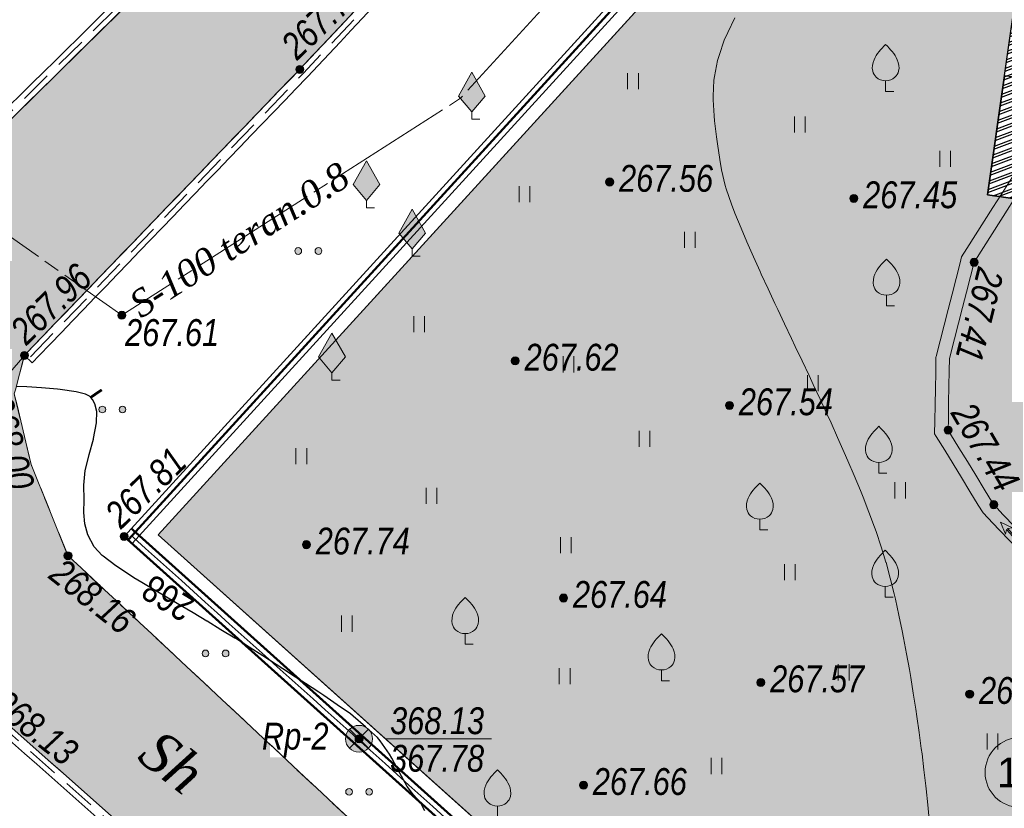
# Model space of a CAD drawing. Header units: inches. Extents: x -416310 to 1286511, y -34262 to 944600.
# Tile 7 of 84: x 54296 to 90988, y 114629 to 144023. Entities that reach past the tile are written whole.
import ezdxf
from ezdxf.enums import TextEntityAlignment as Align

# ---------------------------------------------------------------- set-up
doc = ezdxf.new("R2010")
doc.units = ezdxf.units.IN
doc.header["$MEASUREMENT"] = 0
for name, pattern in [('Auto_Street_NotBorder_Line_m1', [3, 1.5, -1.5]), ('Commnctn_Waterpipes_Line_Unground_m1', [10, 8, -0.5, 1, -0.5]), ('Fence_Stone_Contour_Mr1m_m1', [1, 1, 0]), ('Hydrotech_Dry_Grooves_m1', [1, 1, 0]), ('Hydrotech_Tray_Gutter_m1', [1, 1, 0]), ('Hydrotech_Tray_Water_m1', [3, 2, -1]), ('Relef_Horizontal_Basic_m1', [1, 1, 0]), ('Relef_Horizontal_Bold_m1', [1, 1, 0])]:
    doc.linetypes.add(name, pattern=pattern)
for name, color, linetype in [('(002) Рамка', 7, 'Continuous'), ('Номер пп.', 7, 'Continuous'), ('Штрих Железобетона', 7, 'Continuous'), ('Штрих Стекло', 7, 'Continuous')]:
    doc.layers.add(name, color=color, linetype=linetype)
for name, color, linetype, lineweight, true_color in [('AUTO#_ROADS_EXIST_L', 7, 'Continuous', 15, 0x000000), ('AUTO#_ROADS_MTRAL_T', 7, 'Continuous', 15, 0x000000), ('COMMN_OBJCT_WATER_L', 7, 'Continuous', 15, 0x000000), ('COMMN_OBJCT_WATER_T', 7, 'Continuous', 15, 0x000000), ('GREEN_VGTAT_#####_B', 7, 'Continuous', 15, 0x000000), ('GREEN_VGTAT_SRVEY_B', 7, 'Continuous', 15, 0x000000)]:
    doc.layers.add(name, color=color, linetype=linetype, lineweight=lineweight, true_color=true_color)
for name, color, linetype, true_color in [('FENCE_GRDRL_#####_L', 7, 'Continuous', 0x000000), ('GEODS_POINT_#####_B', 7, 'Continuous', 0x000000), ('GEODS_POINT_TITLE_A', 7, 'Continuous', 0x000000), ('HYDRO_CHRTR_#####_B', 7, 'Continuous', 0x000000), ('HYDRO_TECHN_CANAL_L', 7, 'Continuous', 0x000000), ('HYDRO_TECHN_CNSTR_L', 7, 'Continuous', 0x000000), ('RELEF_HRZNT_BASIC_L', 7, 'Continuous', 0x000000), ('RELEF_HRZNT_BOLD#_L', 7, 'Continuous', 0x000000), ('RELEF_HRZNT_BRGST_B', 7, 'Continuous', 0x000000), ('RELEF_HRZNT_INSCR_B', 7, 'Continuous', 0x000000), ('RELEF_POINT_PICKT_B', 7, 'Continuous', 0x000000), ('RELEF_POINT_PICKT_T', 7, 'Continuous', 0x000000)]:
    doc.layers.add(name, color=color, linetype=linetype, true_color=true_color)
doc.layers.add('ПЛАНИРОВКА', color=7, linetype='Continuous', lineweight=30)
doc.layers.add('Экспликация', color=7, linetype='Continuous', lineweight=30)
doc.styles.add('ARIAL', font='arial.ttf')
doc.styles.add('БМ-431 (Times New Roman К)', font='timesi.ttf', dxfattribs={"height": 1})
doc.styles.add('Д-431 (Arial Narrow К)', font='ARIALNI.TTF', dxfattribs={"height": 1})
doc.styles.add('Р-131 (Arial Narrow)', font='ARIALN.TTF', dxfattribs={"height": 1})
doc.styles.add('Юлия', font='times.ttf')
doc.linetypes.add('Auto_Material_Border_Line_m1', pattern='A,0,[3,Topography.shx,S=0.5,R=0,X=0,Y=0],-0.5', length=0.5)
doc.linetypes.add('Fence_Stone_Mr1m_04_m1', pattern='A,8,[1,Topography.shx,S=0.4,R=90,X=0,Y=0],0', length=8)
doc.linetypes.add('FENCELINE1', pattern='A,6.35,-2.54,[133,ltypeshp.shx,S=2.54,R=0,X=-2.54,Y=0],-2.54,25.4', length=36.83)
pattern_1 = [(20.67471, (243342.12, 349651.24), (-100.88746, 267.34768), []), (20.67471, (243464.86, 349595.76), (-100.88746, 267.34768), [])]

# ---------------------------------------------------------------- blocks, each defined once
blk = doc.blocks.new('PointRLL_m1')
at = {"layer": 'GEODS_POINT_#####_B', "lineweight": 25, "true_color": 0xfffffe}
h = blk.add_hatch(color=7, dxfattribs=at)
edge = h.paths.add_edge_path()
edge.add_arc((0, 0), 1, 0, 360)
at = {"layer": 'GEODS_POINT_#####_B', "lineweight": 5, "true_color": 0x000000}
h = blk.add_hatch(color=18, dxfattribs=at)
h.paths.add_polyline_path([(0, 0), (-0.707, 0.707, 0.198912), (-1, 0, 0.198912), (-0.707, -0.707)])
h.paths.add_polyline_path([(1, 0, 0.198912), (0.707, 0.707), (0, 0), (0.707, -0.707, 0.198912)])
at = {"layer": 'GEODS_POINT_#####_B', "color": 18, "lineweight": 5, "true_color": 0x000000}
for p, q in [((-0.707, -0.707), (0.707, 0.707)), ((-0.707, 0.707), (0.707, -0.707))]:
    blk.add_line(p, q, dxfattribs=at)
at = {"layer": 'GEODS_POINT_#####_B', "color": 18, "lineweight": 20, "true_color": 0x000000}
blk.add_circle((0, 0), 1, dxfattribs=at)
blk = doc.blocks.new('*U4')
at = {"layer": 'GEODS_POINT_TITLE_A', "color": 18, "lineweight": 13, "true_color": 0x000000}
blk.add_lwpolyline([(2, 0), (2, 0), (9.861, 0)], dxfattribs=at)
at = {"layer": 'GEODS_POINT_TITLE_A', "color": 18, "lineweight": 13, "true_color": 0x000000, "style": 'Д-431 (Arial Narrow К)'}
for tag, p in [('Otmetka_Golovki', (2.315, 0.346)), ('Otmetka_Zemli', (2.315, -2.454))]:
    blk.add_attdef(tag, p, '', height=2, dxfattribs=at)
at = {"color": 18, "lineweight": 13, "true_color": 0x000000}
blk.add_wipeout([(-6.634, 1.539), (-6.634, -1.388), (-2, -1.388), (-2, 1.539)], dxfattribs=at).dxf.layer = 'GEODS_POINT_TITLE_A'
at = {"layer": 'GEODS_POINT_TITLE_A', "color": 18, "lineweight": 13, "true_color": 0x000000, "style": 'Д-431 (Arial Narrow К)'}
blk.add_attdef('Nazvanie', text='', height=2, dxfattribs=at).set_placement((-2.27, -0.803), align=Align.RIGHT)
blk = doc.blocks.new('WaterDirectionFlow_m1')
at = {"layer": 'HYDRO_CHRTR_#####_B', "lineweight": 15, "true_color": 0x000000}
blk.add_hatch(color=18, dxfattribs=at).paths.add_polyline_path([(5.8, -0.05), (5.591, -0.349), (6.5, 0), (5.591, 0.349), (5.8, 0.05), (0, 0.125), (0, -0.125)])
at = {"layer": 'HYDRO_CHRTR_#####_B', "color": 18, "lineweight": 15, "true_color": 0x000000}
blk.add_lwpolyline([(0, -0.125), (5.8, -0.05), (5.591, -0.349), (6.5, 0), (5.591, 0.349), (5.8, 0.05), (0, 0.125), (0, -0.125)], dxfattribs=at)
blk = doc.blocks.new('GreenFruit_m1')
at = {"layer": 'GREEN_VGTAT_SRVEY_B', "linetype": 'Continuous', "lineweight": 13, "true_color": 0xfffffe}
h = blk.add_hatch(color=7, dxfattribs=at)
h.dxf.hatch_style = 1
edge = h.paths.add_edge_path()
edge.add_spline(control_points=[(-0.001, 0.8), (-0.001, 0.8), (0.258, 0.802), (0.696, 0.951), (1.074, 1.608), (0.88, 2.607), (0.338, 3.157), (-0.001, 3.5)], knot_values=[1.744095, 1.744095, 1.744095, 1.744095, 1.744164, 2.114608, 2.383255, 2.810464, 3.522822, 3.522822, 3.522822, 3.522822], degree=3, periodic=0)
edge.add_spline(control_points=[(-0.001, 3.5), (-0.34, 3.157), (-0.882, 2.607), (-1.075, 1.608), (-0.697, 0.951), (-0.259, 0.802), (-0.001, 0.8), (-0.001, 0.8)], knot_values=[1.744095, 1.744095, 1.744095, 1.744095, 2.456452, 2.883662, 3.152309, 3.522752, 3.522822, 3.522822, 3.522822, 3.522822], degree=3, periodic=0)
at = {"layer": 'GREEN_VGTAT_SRVEY_B', "color": 18, "linetype": 'Continuous', "lineweight": 13, "true_color": 0x000000, "flags": 128}
blk.add_lwpolyline([(0.6, 0), (0, 0), (0, 0.8)], dxfattribs=at)
at = {"layer": 'GREEN_VGTAT_SRVEY_B', "color": 18, "linetype": 'Continuous', "lineweight": 13, "true_color": 0x000000}
for points in [[(0, 0.8), (0, 0.8), (-0.259, 0.802), (-0.697, 0.951), (-1.075, 1.608), (-0.882, 2.607), (-0.34, 3.157), (-0.001, 3.5)], [(-0.001, 0.8), (-0.001, 0.8), (0.258, 0.802), (0.696, 0.951), (1.074, 1.608), (0.88, 2.607), (0.338, 3.157), (-0.001, 3.5)]]:
    blk.add_open_spline(points, degree=3, knots=[1.743859, 1.743859, 1.743859, 1.743859, 1.744164, 2.114608, 2.383255, 2.810464, 3.522822, 3.522822, 3.522822, 3.522822], dxfattribs=at)
blk = doc.blocks.new('GreenMulberry_m1')
at = {"layer": 'GREEN_VGTAT_SRVEY_B', "linetype": 'Continuous', "lineweight": 13, "true_color": 0xfffffe}
blk.add_hatch(color=7, dxfattribs=at).paths.add_polyline_path([(0, 0.541), (1, 1.727), (0, 3.5), (-1, 1.727)])
at = {"layer": 'GREEN_VGTAT_SRVEY_B', "color": 18, "linetype": 'Continuous', "lineweight": 13, "true_color": 0x000000}
for p, q in [((-1, 1.727), (0, 3.5)), ((0, 3.5), (1, 1.727))]:
    blk.add_line(p, q, dxfattribs=at)
for points in [[(-1, 1.727), (0, 0.541), (1, 1.727)], [(0.6, 0), (0, 0), (0, 0.541)]]:
    blk.add_lwpolyline(points, dxfattribs=at)
blk = doc.blocks.new('GreenSubshrub_m1')
at = {"layer": 'GREEN_VGTAT_#####_B', "linetype": 'Continuous', "lineweight": 13, "true_color": 0x000000}
h = blk.add_hatch(color=18, dxfattribs=at)
h.paths.add_polyline_path([(-1, 0, 1), (-0.5, 0, 1)])
h.paths.add_polyline_path([(1, 0, 1), (0.5, 0, 1)])
at = {"layer": 'GREEN_VGTAT_#####_B', "color": 18, "linetype": 'Continuous', "lineweight": 13, "true_color": 0x000000}
for centre in [(-0.75, 0), (0.75, 0)]:
    blk.add_circle(centre, 0.25, dxfattribs=at)
blk = doc.blocks.new('GreenGrassMeadow_m1')
at = {"layer": 'GREEN_VGTAT_#####_B', "color": 18, "linetype": 'Continuous', "lineweight": 13, "true_color": 0x000000}
for p, q in [((-0.4, 0), (-0.4, 1.2)), ((0.4, 0), (0.4, 1.2))]:
    blk.add_line(p, q, dxfattribs=at)
blk = doc.blocks.new('PointHight_m1')
at = {"layer": 'RELEF_POINT_PICKT_B', "linetype": 'Continuous', "lineweight": 15, "true_color": 0x000000}
h = blk.add_hatch(color=18, dxfattribs=at)
edge = h.paths.add_edge_path()
edge.add_arc((0, 0), 0.3, 0, 360)
at = {"layer": 'RELEF_POINT_PICKT_B', "color": 18, "linetype": 'Continuous', "lineweight": 15, "true_color": 0x000000}
blk.add_circle((0, 0), 0.3, dxfattribs=at)
blk.add_point((0, 0), dxfattribs=at)
blk = doc.blocks.new('HorizntInscr_m1-flat-3')
at = {"color": 18, "linetype": 'Continuous', "lineweight": -3}
blk.add_wipeout([(584, -1016), (-1194, 71), (-586, 1065), (1192, -22)], dxfattribs=at).dxf.layer = 'RELEF_HRZNT_INSCR_B'
at = {"layer": 'RELEF_HRZNT_INSCR_B', "color": 34, "linetype": 'Continuous', "lineweight": 15, "true_color": 0xa55200, "style": 'Р-131 (Arial Narrow)'}
blk.add_attdef('Visota', text='', height=1000, rotation=148.5537, dxfattribs=at).set_placement((-3, -3), align=Align.MIDDLE_CENTER)
blk = doc.blocks.new('Bergsrich_m1-flat-4')
at = {"layer": 'RELEF_HRZNT_BRGST_B', "color": 34, "linetype": 'Continuous', "true_color": 0xa55200, "const_width": 100, "flags": 128}
blk.add_lwpolyline([(0, 0), (415, 278)], dxfattribs=at)
blk = doc.blocks.new('55653')
at = {"layer": 'AUTO#_ROADS_EXIST_L', "color": 18, "linetype": 'Auto_Material_Border_Line_m1', "lineweight": 15, "ltscale": 600, "true_color": 0x000000, "flags": 128}
blk.add_lwpolyline([(-188871, 135209), (-196245, 126626)], dxfattribs=at)
at = {"layer": 'COMMN_OBJCT_WATER_L', "color": 5, "linetype": 'Commnctn_Waterpipes_Line_Unground_m1', "lineweight": 15, "ltscale": 600, "true_color": 0x0000ff, "flags": 128}
blk.add_lwpolyline([(-87356, 227895), (-97730, 216411), (-103152, 220644), (-107568, 215881), (-172624, 144790), (-185238, 136705), (-192897, 142088), (-207430, 127858)], dxfattribs=at)
at = {"layer": 'HYDRO_TECHN_CANAL_L', "color": 3, "linetype": 'Hydrotech_Dry_Grooves_m1', "lineweight": 15, "ltscale": 600, "true_color": 0x00ff00, "flags": 128}
blk.add_lwpolyline([(-147802, 123314), (-149740, 125751), (-153148, 129339), (-154950, 132288), (-154901, 135146), (-153945, 138878), (-149307, 146199), (-149187, 146224), (-149086, 146199), (-148989, 146140), (-148935, 146076), (-148893, 145999), (-148885, 145931), (-153480, 138678), (-154402, 135079), (-154447, 132424), (-152749, 129645), (-149361, 126078), (-147424, 123641)], dxfattribs=at)
at = {"layer": 'HYDRO_TECHN_CNSTR_L', "color": 18, "linetype": 'Hydrotech_Tray_Gutter_m1', "lineweight": 15, "ltscale": 600, "true_color": 0x000000, "flags": 128}
for points in [[(-39046, 167728), (-79678, 205195), (-94839, 219506), (-98383, 223369), (-99514, 224233), (-102473, 224356), (-106788, 222961), (-117039, 211833), (-139337, 187726), (-156757, 169166), (-178611, 145868), (-188871, 135209)], [(-39317, 167434), (-79950, 204903), (-95124, 219225), (-98654, 223073), (-99657, 223838), (-102418, 223953), (-106565, 222613), (-116745, 211562), (-139044, 187454), (-156465, 168893), (-178321, 145593), (-188583, 134931)], [(-188871, 135209), (-188583, 134931)]]:
    blk.add_lwpolyline(points, dxfattribs=at)
at = {"layer": 'HYDRO_TECHN_CNSTR_L', "color": 3, "linetype": 'Hydrotech_Tray_Water_m1', "lineweight": 25, "ltscale": 600, "true_color": 0x00ff00, "flags": 128}
blk.add_lwpolyline([(-39181, 167581), (-79814, 205049), (-94981, 219366), (-98518, 223221), (-99585, 224036), (-102445, 224155), (-106676, 222787), (-116892, 211698), (-139190, 187590), (-156611, 169030), (-178466, 145731), (-188727, 135070)], dxfattribs=at)
at = {"layer": 'RELEF_HRZNT_BASIC_L', "color": 34, "linetype": 'Relef_Horizontal_Basic_m1', "lineweight": 15, "ltscale": 600, "true_color": 0xa55200}
blk.add_lwpolyline([(-162396, 147790), (-162790, 146961), (-163043, 146200), (-163174, 145468), (-163204, 144731), (-163154, 143952), (-163044, 143097), (-162895, 142128), (-162719, 141415), (-162395, 140507), (-161950, 139435), (-161409, 138230), (-160799, 136922), (-160145, 135542), (-159473, 134122), (-158810, 132691), (-158181, 131282), (-157612, 129923), (-157130, 128647), (-156759, 127485), (-156412, 126118), (-156105, 124677), (-155838, 123207), (-155609, 121751), (-155418, 120353), (-155265, 119057), (-155149, 117908)], dxfattribs=at)
blk.add_blockref('Bergsrich_m1-flat-4', (-186401, 133645))
at = {"layer": 'GEODS_POINT_#####_B', "color": 18, "true_color": 0x000000, "xscale": 500, "yscale": 500, "zscale": 500}
blk.add_blockref('PointRLL_m1', (-176401, 120918, -353246), dxfattribs=at)
at = {"layer": 'GREEN_VGTAT_#####_B', "color": 18, "true_color": 0x000000, "xscale": 500, "yscale": 500, "zscale": 500}
for name, p in [('GreenGrassMeadow_m1', (-166191, 145127, -353246)), ('GreenGrassMeadow_m1', (-159970, 143513, -353246)), ('GreenGrassMeadow_m1', (-154563, 142232, -353246)), ('GreenGrassMeadow_m1', (-170237, 140922, -353246)), ('GreenGrassMeadow_m1', (-164070, 139219, -353246)), ('GreenSubshrub_m1', (-178290, 139100, -353246)), ('GreenGrassMeadow_m1', (-174163, 136076, -353246)), ('GreenGrassMeadow_m1', (-168594, 134576, -353246)), ('GreenGrassMeadow_m1', (-159493, 133876, -353246)), ('GreenSubshrub_m1', (-185592, 133192, -353246)), ('GreenGrassMeadow_m1', (-165767, 131799, -353246)), ('GreenGrassMeadow_m1', (-178550, 131152, -353246)), ('GreenGrassMeadow_m1', (-173696, 129670, -353246)), ('GreenGrassMeadow_m1', (-156239, 129880, -353246)), ('GreenGrassMeadow_m1', (-168699, 127835, -353246)), ('GreenGrassMeadow_m1', (-160342, 126827, -353246)), ('GreenGrassMeadow_m1', (-176858, 124911, -353246)), ('GreenSubshrub_m1', (-181747, 124101, -353246)), ('GreenGrassMeadow_m1', (-158340, 123096, -353246)), ('GreenGrassMeadow_m1', (-168737, 122950, -353246)), ('GreenGrassMeadow_m1', (-152798, 120519, -353246)), ('GreenGrassMeadow_m1', (-163080, 119603, -353246)), ('GreenSubshrub_m1', (-176398, 118943, -353246))]:
    blk.add_blockref(name, p, dxfattribs=at)
at = {"layer": 'GREEN_VGTAT_SRVEY_B', "color": 18, "true_color": 0x000000, "xscale": 500, "yscale": 500, "zscale": 500}
for name, p in [('GreenFruit_m1', (-156776, 145044, -353246)), ('GreenMulberry_m1', (-172197, 144012, -353246)), ('GreenMulberry_m1', (-176124, 140712, -353246)), ('GreenMulberry_m1', (-174421, 138906, -353246)), ('GreenFruit_m1', (-156742, 137051, -353246)), ('GreenMulberry_m1', (-177410, 134287, -353246)), ('GreenFruit_m1', (-157031, 130815, -353246)), ('GreenFruit_m1', (-161466, 128702, -353246)), ('GreenFruit_m1', (-156794, 126195, -353246)), ('GreenFruit_m1', (-172443, 124440, -353246)), ('GreenFruit_m1', (-165127, 123084, -353246))]:
    blk.add_blockref(name, p, dxfattribs=at)
at = {"layer": 'HYDRO_CHRTR_#####_B', "color": 18, "true_color": 0x000000, "xscale": 500, "yscale": 500, "zscale": 500, "rotation": 132.6955156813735}
blk.add_blockref('WaterDirectionFlow_m1', (-150287, 126609, -353246), dxfattribs=at)
at = {"layer": 'RELEF_POINT_PICKT_B', "color": 18, "true_color": 0x000000, "xscale": 500, "yscale": 500, "zscale": 500}
for p in [(-178611, 145868, -85509), (-167060, 141672, -85685), (-157963, 141060, -85796), (-153480, 138678, -85840), (-185238, 136705, -85640), (-188871, 135209, -85288), (-170580, 135005, -85628), (-162595, 133344, -85709), (-154447, 132424, -85804), (-152749, 129645, -85828), (-185157, 128462, -85435), (-178363, 128153, -85509), (-187247, 127742, -85082), (-168779, 126165, -85607), (-161429, 123017, -85674), (-153646, 122585, -85791), (-168038, 119190, -85582)]:
    blk.add_blockref('PointHight_m1', p, dxfattribs=at)
at = {"layer": 'AUTO#_ROADS_MTRAL_T', "color": 18, "true_color": 0x000000, "style": 'БМ-431 (Times New Roman К)'}
blk.add_text('Sh', height=1500, rotation=322.0529, dxfattribs=at).set_placement((-183826, 119467), align=Align.CENTER)
at = {"layer": 'COMMN_OBJCT_WATER_T', "color": 18, "linetype": 'Continuous', "true_color": 0x000000, "style": 'БМ-431 (Times New Roman К)'}
blk.add_text('S-100 teran.0.8', height=1000, rotation=32.6572, dxfattribs=at).set_placement((-180862, 139510), align=Align.MIDDLE)
at = {"layer": 'RELEF_POINT_PICKT_T', "color": 18, "true_color": 0x000000, "style": 'Д-431 (Arial Narrow К)'}
for s, rotation, p in [('267.74', 44.0454, (-179051, 146539)), ('267.96', 44.0454, (-189142, 135912)), ('267.41', 255.9565, (-152847, 138420)), ('268.00', 284.2885, (-189827, 133645)), ('267.44', 300.3635, (-153942, 133306)), ('267.81', 44.0454, (-185616, 129065)), ('268.16', 321.6603, (-187706, 127320)), ('268.13', 321.6603, (-189834, 122433))]:
    blk.add_text(s, height=1000, rotation=rotation, dxfattribs=at).set_placement(p, align=Align.MIDDLE_LEFT)
for s, p in [('267.56', (-166710, 141807)), ('267.45', (-157613, 141195)), ('267.61', (-185118, 136059)), ('267.62', (-170230, 135140)), ('267.54', (-162245, 133479)), ('267.74', (-178013, 128288)), ('267.64', (-168429, 126300)), ('267.57', (-161079, 123152)), ('267.46', (-153296, 122720)), ('267.66', (-167688, 119325))]:
    blk.add_text(s, height=1000, dxfattribs=at).set_placement(p, align=Align.MIDDLE_LEFT)
blk.add_blockref('HorizntInscr_m1-flat-3', (-183519, 126160)).add_auto_attribs({'Visota': '268'})
at = {"layer": 'GEODS_POINT_TITLE_A', "color": 18, "true_color": 0x000000, "xscale": 500, "yscale": 500, "zscale": 500}
blk.add_blockref('*U4', (-176401, 120918, -353246), dxfattribs=at).add_auto_attribs({'Nazvanie': 'Rp-2', 'Otmetka_Golovki': '368.13', 'Otmetka_Zemli': '367.78'})
at = {"layer": 'AUTO#_ROADS_EXIST_L', "color": 18, "linetype": 'Auto_Street_NotBorder_Line_m1', "lineweight": 15, "ltscale": 600, "true_color": 0x000000, "flags": 128}
blk.add_lwpolyline([(-131140, 77117), (-132005, 77889), (-160447, 102695), (-187247, 127742), (-188621, 131147), (-189246, 133771), (-188871, 135209)], dxfattribs=at)
at = {"layer": 'FENCE_GRDRL_#####_L', "color": 18, "linetype": 'Fence_Stone_Mr1m_04_m1', "lineweight": 13, "ltscale": 600, "true_color": 0x000000, "flags": 128}
blk.add_lwpolyline([(-144640, 172882), (-185157, 128462), (-166627, 111814)], dxfattribs=at)
at = {"layer": 'FENCE_GRDRL_#####_L', "color": 18, "linetype": 'Fence_Stone_Contour_Mr1m_m1', "lineweight": 13, "ltscale": 600, "true_color": 0x000000, "flags": 128}
blk.add_lwpolyline([(-144492, 172748), (-184873, 128477), (-166493, 111963)], dxfattribs=at)
at = {"layer": 'HYDRO_TECHN_CNSTR_L', "color": 18, "linetype": 'Hydrotech_Tray_Gutter_m1', "lineweight": 15, "ltscale": 600, "true_color": 0x000000, "flags": 128}
for points in [[(-206954, 127230), (-184471, 149402), (-162681, 172615), (-144371, 192121), (-123632, 214643), (-112445, 226660), (-110616, 232532), (-111258, 235458)], [(-206674, 126945), (-184185, 149122), (-162390, 172341), (-144078, 191848), (-123339, 214371), (-112091, 226454), (-110203, 232514), (-110867, 235544)], [(-131163, 65078), (-133071, 70629), (-135391, 72924), (-145656, 82257), (-163294, 98234), (-190403, 122271), (-194460, 125947), (-196245, 126626), (-201852, 121658)], [(-131542, 64948), (-133419, 70411), (-135666, 72634), (-145924, 81961), (-163561, 97937), (-190670, 121974), (-194673, 125600), (-196161, 126166), (-201587, 121359)]]:
    blk.add_lwpolyline(points, dxfattribs=at)
at = {"layer": 'HYDRO_TECHN_CNSTR_L', "color": 3, "linetype": 'Hydrotech_Tray_Water_m1', "lineweight": 25, "ltscale": 600, "true_color": 0x00ff00, "flags": 128}
for points in [[(-206814, 127088), (-184328, 149262), (-162535, 172478), (-144224, 191985), (-123485, 214507), (-112268, 226557), (-110409, 232523), (-111062, 235501)], [(-131352, 65013), (-133245, 70520), (-135528, 72779), (-145790, 82109), (-163427, 98085), (-190536, 122122), (-194567, 125774), (-196203, 126396), (-201720, 121509)]]:
    blk.add_lwpolyline(points, dxfattribs=at)
at = {"layer": 'RELEF_HRZNT_BOLD#_L', "color": 34, "linetype": 'Relef_Horizontal_Bold_m1', "lineweight": 30, "ltscale": 600, "true_color": 0xa55200}
blk.add_lwpolyline([(-173951, 118228), (-174111, 118539), (-174373, 118834), (-174605, 119135), (-175263, 120351), (-175708, 120971), (-176718, 121850), (-177895, 122660), (-178990, 123360), (-179985, 124007), (-181032, 124674), (-182067, 125303), (-183060, 125890), (-183978, 126431), (-184790, 126923), (-185464, 127364), (-185970, 127750), (-186276, 128077), (-186510, 128522), (-186621, 128933), (-186653, 129352), (-186649, 129819), (-186656, 130377), (-186606, 130923), (-186461, 131514), (-186294, 132115), (-186179, 132694), (-186174, 133117), (-186246, 133400), (-186339, 133568), (-186401, 133645), (-186447, 133685), (-186596, 133758), (-186948, 133851), (-187633, 133949), (-188778, 134034), (-189174, 134048)], dxfattribs=at)
at = {"layer": 'GREEN_VGTAT_SRVEY_B', "color": 18, "true_color": 0x000000, "xscale": 500, "yscale": 500, "zscale": 500}
blk.add_blockref('GreenFruit_m1', (-171244, 118011, -353246), dxfattribs=at)
at = {"layer": 'RELEF_POINT_PICKT_B', "color": 18, "true_color": 0x000000, "xscale": 500, "yscale": 500, "zscale": 500}
blk.add_blockref('PointHight_m1', (-176401, 120918, -85115), dxfattribs=at)
blk = doc.blocks.new('нум1')
at = {"layer": 'Номер пп.', "ltscale": 100, "true_color": 0xffffff}
h = blk.add_hatch(color=7, dxfattribs=at)
edge = h.paths.add_edge_path()
edge.add_arc((0, 0), 3.515, 0, 360)
at = {"layer": 'Номер пп.', "color": 18, "lineweight": 15, "true_color": 0x000000}
blk.add_circle((0, 0), 3.515, dxfattribs=at)
at = {"layer": 'Номер пп.', "color": 0, "ltscale": 100, "style": 'Юлия'}
blk.add_attdef('ЦИФРА', text='', height=4, dxfattribs=at).set_placement((0, 0), align=Align.MIDDLE_CENTER)

msp = doc.modelspace()

# ---------------------------------------------------------------- hatches: boundary and pattern name
at = {"layer": 'Штрих Железобетона', "true_color": 0x969696}
h = msp.add_hatch(dxfattribs=at)
h.set_pattern_fill('ANSI33', color=252, scale=100, angle=49.68473873)
h.set_pattern_definition([(94.68474, (243342.1, -3697.8), (-632.8786, -51.8624), []), (94.68474, (243632.6, -3355.43), (-632.8786, -51.8624), [317.5, -158.75])])
h.paths.add_polyline_path([(219726.7522, 150330.807), (211529.5591, 157870.6175), (208830.5591, 157752.6175), (207075.5591, 157175.6175), (203463.5591, 153141.6175), (191779.5591, 139723.6175), (183637.5591, 130540.6175), (171212.5591, 116269.6175), (157295.5591, 100588.6175), (140749.5591, 81506.6175), (124845.7974, 63964.093), (125043.5591, 63211.6175), (120034.1209, 57835.065), (110270.994, 66931.5595), (107951.5591, 69226.6175), (97686.5591, 78559.6175), (80048.5591, 94536.6175), (52939.5591, 118573.6175), (48881.9647, 122249.2167), (47097.616, 122928.6015), (41489.6623, 117960.5956), (36469.6365, 123051.1849), (59157.5591, 145424.6175), (80952.5591, 168643.6175), (99264.5591, 188150.6175), (120003.5591, 210673.6175), (131251.5591, 222756.6175), (133139.4069, 228816.5456), (132475.065, 231845.9707), (150627.1986, 229675.4977), (149362.6111, 225950.2987), (152290.5591, 220690.6175), (167284.5591, 206772.6175), (215675.5591, 161886.6175), (223692.3005, 154846.4072)])
h.paths.add_polyline_path([(119804.5591, 66001.6175), (121117.5591, 66248.6175), (137816.5591, 84927.6175), (154876.5591, 104590.6175), (166715.5591, 118096.6175), (179953.5591, 133071.6175), (187343.5591, 141567.6175), (200379.5591, 156555.6175), (203698.5591, 160463.6175), (204310.1718, 162200.1597), (204296.5591, 164030.6175), (163664.5591, 201497.6175), (148503.5591, 215808.6175), (144959.2842, 219671.5143), (143828.011, 220534.9435), (140869.474, 220658.1505), (136554.5591, 219263.6175), (126303.5591, 208135.6175), (104005.5591, 184028.6175), (86585.5591, 165468.6175), (64731.5591, 142170.6175), (54470.9689, 131510.8251), (54095.8361, 130073.5887), (54721.059, 127449.07), (56095.5591, 124044.6175), (82895.5591, 98997.6175), (111337.5591, 74191.6175), (112202.5591, 73419.6175)], flags=16)
at = {"layer": 'Штрих Железобетона', "true_color": 0x90ca77}
h = msp.add_hatch(color=73, dxfattribs=at)
h.dxf.hatch_style = 1
h.paths.add_polyline_path([(165213.5333, 155330.0325), (181302.5339, 154010.7941), (186479.4946, 159701.0426), (182100.9958, 163684.5798), (186913.3471, 168952.3592), (168751.1363, 185544.3482), (164014.7033, 180359.6717), (164339.1059, 182621.5714), (168239.995, 186851.9855), (195738.8813, 161730.5271), (191953.1567, 157586.5316), (194347.5447, 155426.6597), (176403.4838, 135005.69), (176320.1425, 134913.2056), (164062.1032, 141379.8508), (164236.4413, 143492.0481), (164318.7802, 144489.627), (164544.3919, 147223.0323), (173680.2439, 146729.4823), (173574.8206, 144778.046), (182327.2266, 144305.2111), (182687.1774, 150968.0761), (173934.7714, 151440.911), (173823.2439, 149376.4823), (169970.5591, 149584.6175), (164762.5368, 149865.9727)])
edge = h.paths.add_edge_path(flags=17)
edge.add_line((128766.6232, 125475.3074), (127731.678, 118259.1458))
edge.add_line((127731.678, 118259.1458), (126444.8453, 118443.7039))
edge.add_line((126444.8453, 118443.7039), (125520.635, 111999.6419))
edge.add_line((125520.635, 111999.6419), (125020.9057, 108515.2764))
edge.add_line((125020.9057, 108515.2764), (111021.7879, 121094.0871))
edge.add_arc((113372.6043, 123701.6888), 3510.8297, 171.93263841, 227.96457134, ccw=False)
edge.add_line((109896.5187, 124194.389), (111699.0683, 136762.6771))
edge.add_line((111699.0683, 136762.6771), (114170.9009, 136408.1657))
edge.add_line((114170.9009, 136408.1657), (113957.9492, 134923.3588))
edge.add_line((113957.9492, 134923.3588), (115244.7819, 134738.8007))
edge.add_line((115244.7819, 134738.8007), (114030.9573, 126275.4013))
edge.add_line((114030.9573, 126275.4013), (121504.4854, 125203.5444))
edge.add_line((121504.4854, 125203.5444), (121689.0436, 126490.3771))
edge.add_line((121689.0436, 126490.3771), (128766.6232, 125475.3074))
edge = h.paths.add_edge_path()
edge.add_line((114383.8526, 137892.9726), (111912.02, 138247.484))
edge.add_line((111912.02, 138247.484), (112714.138, 143840.2567))
edge.add_arc((116178.6874, 143343.3695), 3500, 81.83827018, 171.83827018, ccw=False)
edge.add_line((116675.5747, 146807.9189), (123255.3732, 145864.2412))
edge.add_line((123255.3732, 145864.2412), (122673.3052, 141805.769))
edge.add_line((122673.3052, 141805.769), (116387.6226, 142707.2645))
edge.add_line((116387.6226, 142707.2645), (115883.6369, 139193.2214))
edge.add_line((115883.6369, 139193.2214), (114596.8043, 139377.7796))
edge.add_line((114596.8043, 139377.7796), (114383.8526, 137892.9726))
h.paths.add_polyline_path([(131520.7983, 144678.8102), (130938.7304, 140620.3379), (124653.0478, 141521.8334), (125235.1157, 145580.3057)])
h.paths.add_polyline_path([(146525.6856, 139698.1518), (150348.6218, 139149.8645), (149113.5021, 130537.9844), (142293.3668, 131516.1313), (137985.3158, 132133.994), (138709.3515, 137182.3375), (137323.5317, 137381.0924), (138019.1739, 142231.4617), (142255.823, 141623.8395), (142071.2648, 140337.0068)])
edge = h.paths.add_edge_path()
edge.add_line((113167.3094, 173122.5128), (119310.1349, 172241.506))
edge.add_line((119310.1349, 172241.506), (119097.1832, 170756.6991))
edge.add_line((119097.1832, 170756.6991), (120384.0159, 170572.1409))
edge.add_line((120384.0159, 170572.1409), (119340.5526, 163296.587))
edge.add_line((119340.5526, 163296.587), (124388.8962, 162572.5513))
edge.add_line((124388.8962, 162572.5513), (124204.338, 161285.7187))
edge.add_line((124204.338, 161285.7187), (125441.6771, 161108.2589))
edge.add_line((125441.6771, 161108.2589), (124618.2639, 155367.0055))
edge.add_line((124618.2639, 155367.0055), (121235.9982, 155852.0916))
edge.add_line((121235.9982, 155852.0916), (118615.6502, 158242.2006))
edge.add_line((118615.6502, 158242.2006), (110790.4497, 165379.8334))
edge.add_arc((113149.1098, 167965.7031), 3500, 137.05487217, 227.63098815, ccw=False)
edge.add_line((110587.087, 170350.2448), (113167.3094, 173122.5128))
h.paths.add_polyline_path([(136693.5001, 189902.5115), (135769.2898, 183458.4494), (137056.1225, 183273.8913), (136063.7676, 176354.6911), (134895.7195, 176522.2131), (135080.2776, 177809.0457), (130625.8569, 178447.9008), (130441.2988, 177161.0681), (121512.6598, 178441.6176), (121022.8709, 175026.5617), (119736.0383, 175211.1198), (119523.0866, 173726.3129), (114411.5909, 174459.4059), (122331.2774, 182968.5536), (126568.974, 179024.4183)], flags=17)
h.paths.add_polyline_path([(127421.4197, 160824.3233), (126598.0065, 155083.0699), (132883.6891, 154181.5745), (133891.6604, 161209.6605), (128843.3169, 161933.6963), (128658.7588, 160646.8636)])
h.paths.add_polyline_path([(148822.9586, 156138.5331), (155532.0932, 155176.3059), (154568.9511, 148343.8369), (155861.3382, 148158.4822), (157047.7328, 156435.9074), (157743.6217, 161287.9971), (148241.5997, 162650.7814), (147522.7098, 157638.3174), (149007.5168, 157425.3657)])
edge = h.paths.add_edge_path()
edge.add_line((102739.5473, 123155.4234), (89917.8001, 108884.2211))
edge.add_line((89917.8001, 108884.2211), (84588.5591, 108552.6175))
edge.add_line((84588.5591, 108552.6175), (81442.5293, 105073.165))
edge.add_line((81442.5293, 105073.165), (117991.7267, 72026.338))
edge.add_line((117991.7267, 72026.338), (119492.1312, 71363.5249))
edge.add_line((119492.1312, 71363.5249), (172788.9797, 131088.6714))
edge.add_line((172788.9797, 131088.6714), (163984.3922, 135756.0845))
edge.add_line((163984.3922, 135756.0845), (152181.1118, 137290.1684))
edge.add_line((152181.1118, 137290.1684), (151691.5962, 133875.911))
edge.add_line((151691.5962, 133875.911), (154409.2369, 133485.1646))
edge.add_line((154409.2369, 133485.1646), (154704.6659, 135540.4516))
edge.add_line((154704.6659, 135540.4516), (157133.4537, 135191.3352))
edge.add_line((157133.4537, 135191.3352), (156400.0407, 130089.012))
edge.add_line((156400.0407, 130089.012), (153971.2529, 130438.1284))
edge.add_line((153971.2529, 130438.1284), (154266.9583, 132495.3379))
edge.add_line((154266.9583, 132495.3379), (151549.4604, 132885.0827))
edge.add_line((151549.4604, 132885.0827), (150957.4495, 128758.1761))
edge.add_line((150957.4495, 128758.1761), (142939.4922, 129908.1152))
edge.add_line((142939.4922, 129908.1152), (142428.4081, 126344.5786))
edge.add_line((142428.4081, 126344.5786), (143913.215, 126131.6269))
edge.add_line((143913.215, 126131.6269), (143728.6569, 124844.7942))
edge.add_line((143728.6569, 124844.7942), (150261.8073, 123907.8068))
edge.add_line((150261.8073, 123907.8068), (148089.7002, 108762.7763))
edge.add_line((148089.7002, 108762.7763), (142546.421, 109557.7959))
edge.add_line((142546.421, 109557.7959), (142361.8629, 108270.9632))
edge.add_line((142361.8629, 108270.9632), (137907.4421, 108909.8183))
edge.add_line((137907.4421, 108909.8183), (138034.4614, 109765.232))
edge.add_line((138034.4614, 109765.232), (127442.8387, 111284.2874))
edge.add_line((127442.8387, 111284.2874), (126810.7183, 106907.0527))
edge.add_line((126810.7183, 106907.0527), (133733.7873, 100686.3781))
edge.add_line((133733.7873, 100686.3781), (131060.5022, 97710.8871))
edge.add_line((131060.5022, 97710.8871), (125713.5764, 91760.2245))
edge.add_line((125713.5764, 91760.2245), (116787.4048, 99780.7728))
edge.add_line((116787.4048, 99780.7728), (119794.4318, 103127.3318))
edge.add_arc((117191.0169, 105466.6118), 3500, 318.05894504, 408.06236728)
edge.add_line((119530.1414, 108070.1664), (105120.8648, 121015.9644))
edge.add_line((105120.8648, 121015.9644), (102739.5473, 123155.4234))
edge = h.paths.add_edge_path()
edge.add_line((102322.777, 165882.4931), (109811.8958, 159051.4119))
edge.add_arc((107453.2356, 156465.5422), 3500, 4.33721997, 47.63098815, ccw=False)
edge.add_line((110943.2124, 156730.2349), (110611.4836, 153832.9659))
edge.add_line((110611.4836, 153832.9659), (109968.4439, 149334.4984))
edge.add_line((109968.4439, 149334.4984), (107259.2474, 149722.1545))
edge.add_line((107259.2474, 149722.1545), (108250.7711, 156651.5759))
edge.add_line((108250.7711, 156651.5759), (93402.011, 158776.2695))
edge.add_line((93402.011, 158776.2695), (90994.0248, 141947.6747))
edge.add_line((90994.0248, 141947.6747), (90356.6167, 137493.0467))
edge.add_line((90356.6167, 137493.0467), (96296.1208, 136643.1693))
edge.add_line((96296.1208, 136643.1693), (96933.5289, 141097.7973))
edge.add_line((96933.5289, 141097.7973), (105842.7849, 139822.9811))
edge.add_line((105842.7849, 139822.9811), (106834.3086, 146752.4025))
edge.add_line((106834.3086, 146752.4025), (109543.4636, 146364.7523))
edge.add_line((109543.4636, 146364.7523), (107544.1799, 132393.5479))
edge.add_line((107544.1799, 132393.5479), (91318.7859, 114333.9281))
edge.add_line((91318.7859, 114333.9281), (92492.117, 113245.8422))
edge.add_line((92492.117, 113245.8422), (89614.9581, 110043.4302))
edge.add_line((89614.9581, 110043.4302), (88574.4722, 109987.8548))
edge.add_line((88574.4722, 109987.8548), (84523.3909, 109771.4747))
edge.add_line((84523.3909, 109771.4747), (79891.9959, 113839.2894))
edge.add_line((79891.9959, 113839.2894), (76248.608, 109746.0271))
edge.add_line((76248.608, 109746.0271), (59461.5933, 124828.0681))
edge.add_line((59461.5933, 124828.0681), (95997.9828, 164884.005))
edge.add_line((95997.9828, 164884.005), (98214.4425, 162862.2963))
edge.add_line((98214.4425, 162862.2963), (99798.1144, 164598.5231))
edge.add_line((99798.1144, 164598.5231), (100536.9343, 163924.6202))
edge.add_line((100536.9343, 163924.6202), (102322.777, 165882.4931))
edge = h.paths.add_edge_path()
edge.add_line((159168.4455, 171222.5894), (161154.1951, 185068.2404))
edge.add_line((161154.1951, 185068.2404), (165286.7581, 189549.899))
edge.add_line((165286.7581, 189549.899), (139833.0917, 212802.9578))
edge.add_line((139833.0917, 212802.9578), (102945.2734, 172535.6866))
edge.add_line((102945.2734, 172535.6866), (103032.4483, 172456.1715))
edge.add_arc((105391.1084, 175042.0413), 3500, 227.63098815, 317.05487217)
edge.add_line((107953.1312, 172657.4996), (119769.2546, 185353.0953))
edge.add_line((119769.2546, 185353.0953), (117480.1441, 187483.6303))
edge.add_line((117480.1441, 187483.6303), (134078.7014, 205317.6159))
edge.add_line((134078.7014, 205317.6159), (136455.9052, 203145.9343))
edge.add_line((136455.9052, 203145.9343), (137568.7825, 204364.1314))
edge.add_line((137568.7825, 204364.1314), (135686.1143, 206084.0327))
edge.add_line((135686.1143, 206084.0327), (140498.4656, 211351.8121))
edge.add_line((140498.4656, 211351.8121), (158660.6764, 194759.8231))
edge.add_line((158660.6764, 194759.8231), (153848.3251, 189492.0436))
edge.add_line((153848.3251, 189492.0436), (151965.6569, 191211.9449))
edge.add_line((151965.6569, 191211.9449), (150852.7796, 189993.7479))
edge.add_line((150852.7796, 189993.7479), (149138.8315, 188117.5963))
edge.add_line((149138.8315, 188117.5963), (152828.4019, 187588.4365))
edge.add_line((152828.4019, 187588.4365), (153012.9601, 188875.2691))
edge.add_line((153012.9601, 188875.2691), (157467.3808, 188236.4141))
edge.add_line((157467.3808, 188236.4141), (163303.7351, 187399.3615))
edge.add_line((163303.7351, 187399.3615), (162234.1793, 186239.4556))
edge.add_line((162234.1793, 186239.4556), (159262.5652, 186665.6458))
edge.add_line((159262.5652, 186665.6458), (157090.4581, 171520.6153))
edge.add_line((157090.4581, 171520.6153), (159168.4455, 171222.5894))
h.paths.add_polyline_path([(158983.8873, 169935.7567), (150570.7238, 171142.3765), (150755.2819, 172429.2091), (143410.437, 173482.6101), (142714.7948, 168632.2409), (143704.6661, 168490.2731), (143188.4447, 164890.9159), (157956.5818, 162772.863)])
h.paths.add_polyline_path([(136878.7477, 125827.2113), (137574.3898, 130677.5806), (141454.6853, 130121.0669), (140943.6012, 126557.5303), (139458.7943, 126770.482), (139274.2362, 125483.6493)], flags=17)
h.paths.add_polyline_path([(114077.0288, 153343.021), (113707.9125, 150769.3557), (116704.749, 150339.548), (117091.5725, 152910.3571)])
at = {"layer": 'Штрих Стекло'}
h = msp.add_hatch(dxfattribs=at)
h.set_pattern_fill('ANSI32', color=253, scale=30, angle=-24.32528621)
h.set_pattern_definition(pattern_1)
edge = h.paths.add_edge_path()
edge.add_line((111770.555, 157808.9744), (117190.7069, 153569.1994))
edge.add_line((117190.7069, 153569.1994), (117091.5725, 152910.3571))
edge.add_line((117091.5725, 152910.3571), (114077.0288, 153343.021))
edge.add_line((114077.0288, 153343.021), (113707.9125, 150769.3557))
edge.add_line((113707.9125, 150769.3557), (116704.749, 150339.548))
edge.add_line((116704.749, 150339.548), (116178.6874, 146843.3695))
edge.add_arc((116178.6874, 143343.3695), 3500, 90, 171.83827018)
edge.add_line((112714.138, 143840.2567), (111912.02, 138247.484))
edge.add_line((111912.02, 138247.484), (114383.8526, 137892.9726))
edge.add_line((114383.8526, 137892.9726), (114170.9009, 136408.1657))
edge.add_line((114170.9009, 136408.1657), (111699.0683, 136762.6771))
edge.add_line((111699.0683, 136762.6771), (110485.2437, 128299.2777))
edge.add_line((110485.2437, 128299.2777), (110261.2467, 126737.4575))
edge.add_line((110261.2467, 126737.4575), (105120.8648, 121015.9644))
edge.add_line((105120.8648, 121015.9644), (102739.5473, 123155.4234))
edge.add_line((102739.5473, 123155.4234), (89917.8001, 108884.2211))
edge.add_line((89917.8001, 108884.2211), (84588.5591, 108552.6175))
edge.add_line((84588.5591, 108552.6175), (84523.7638, 109771.4945))
edge.add_line((84523.7638, 109771.4945), (89614.9581, 110043.4302))
edge.add_line((89614.9581, 110043.4302), (92492.117, 113245.8422))
edge.add_line((92492.117, 113245.8422), (91318.7803, 114333.9218))
edge.add_line((91318.7803, 114333.9218), (107544.1799, 132393.5479))
edge.add_line((107544.1799, 132393.5479), (109543.4636, 146364.7523))
edge.add_line((109543.4636, 146364.7523), (106834.3086, 146752.4025))
edge.add_line((106834.3086, 146752.4025), (106338.5468, 143287.6918))
edge.add_line((106338.5468, 143287.6918), (105842.7849, 139822.9811))
edge.add_line((105842.7849, 139822.9811), (96933.5289, 141097.7973))
edge.add_line((96933.5289, 141097.7973), (96296.1208, 136643.1693))
edge.add_line((96296.1208, 136643.1693), (90356.6167, 137493.0467))
edge.add_line((90356.6167, 137493.0467), (90994.0248, 141947.6747))
edge.add_line((90994.0248, 141947.6747), (93402.011, 158776.2695))
edge.add_line((93402.011, 158776.2695), (108250.7711, 156651.5759))
edge.add_line((108250.7711, 156651.5759), (107238.1212, 149725.1774))
edge.add_line((107238.1212, 149725.1774), (109968.4439, 149334.4984))
edge.add_line((109968.4439, 149334.4984), (110612.3181, 153834.0193))
edge.add_line((110612.3181, 153834.0193), (110943.2124, 156730.2349))
edge.add_line((110943.2124, 156730.2349), (111770.555, 157808.9744))
edge = h.paths.add_edge_path()
edge.add_arc((164473.719, 158906.6824), 3500, 171.83827018, 261.83827017, ccw=False)
edge.add_line((161009.1695, 159403.5697), (164339.1059, 182621.5714))
edge.add_line((164339.1059, 182621.5714), (172080.4085, 191016.8153))
edge.add_arc((173550.7269, 189661.0263), 2000, 47.32066949, 137.32066949, ccw=False)
edge.add_line((174906.5159, 191131.3447), (169025.2423, 196554.5008))
edge.add_arc((167669.4533, 195084.1824), 2000, -42.67933051, 47.32066949, ccw=False)
edge.add_line((169139.7717, 193728.3934), (163303.7351, 187399.3615))
edge.add_line((163303.7351, 187399.3615), (157467.3808, 188236.4141))
edge.add_line((157467.3808, 188236.4141), (157282.8227, 186949.5814))
edge.add_line((157282.8227, 186949.5814), (162234.1793, 186239.4556))
edge.add_line((162234.1793, 186239.4556), (161154.1951, 185068.2404))
edge.add_line((161154.1951, 185068.2404), (159168.4455, 171222.5894))
edge.add_line((159168.4455, 171222.5894), (155209.7026, 171790.3541))
edge.add_line((155209.7026, 171790.3541), (155025.1445, 170503.5214))
edge.add_line((155025.1445, 170503.5214), (158983.8873, 169935.7567))
edge.add_line((158983.8873, 169935.7567), (157956.5818, 162772.863))
edge.add_line((157956.5818, 162772.863), (143188.4447, 164890.9159))
edge.add_line((143188.4447, 164890.9159), (142975.493, 163406.109))
edge.add_line((142975.493, 163406.109), (146756.8013, 162863.7921))
edge.add_line((146756.8013, 162863.7921), (146037.9029, 157851.2691))
edge.add_line((146037.9029, 157851.2691), (147522.7098, 157638.3174))
edge.add_line((147522.7098, 157638.3174), (148241.5997, 162650.7814))
edge.add_line((148241.5997, 162650.7814), (157743.6302, 161288.056))
edge.add_line((157743.6302, 161288.056), (157047.7328, 156435.9074))
edge.add_line((157047.7328, 156435.9074), (163976.8317, 155442.1329))

# ---------------------------------------------------------------- next in the draw order: block references
msp.add_blockref('55653', (243342.1189, -3697.8051))

# ---------------------------------------------------------------- next in the draw order: hatches: boundary and pattern name
h = msp.add_hatch(dxfattribs=at)
h.set_pattern_fill('ANSI32', color=253, scale=30, angle=-24.32528621)
h.set_pattern_definition(pattern_1)
h.paths.add_polyline_path([(90994.0248, 141947.6747), (96933.5289, 141097.7973), (96296.1208, 136643.1693), (90356.6167, 137493.0467)])

# ---------------------------------------------------------------- next in the draw order: linework, layer by layer
at = {"layer": '(002) Рамка', "color": 5, "linetype": 'FENCELINE1', "lineweight": 30, "ltscale": 100, "const_width": 80, "elevation": -85921.4}
msp.add_lwpolyline([(96289.4923, 166242.321), (58333.3231, 124629.8369)], dxfattribs=at)
at = {"elevation": -85921.4}
for points in [[(96141.7283, 166377.1015), (58185.5591, 124764.6175)], [(96437.2563, 166107.5404), (58481.087, 124495.0563)]]:
    msp.add_lwpolyline(points, dxfattribs=at)
for points in [[(96806.6663, 165770.5889), (59461.5933, 124828.0681), (77317.0482, 108786.103)], [(92492.117, 113245.8422), (89614.9581, 110043.4302), (88574.4722, 109987.8548), (84523.3909, 109771.4747), (79891.9959, 113839.2894), (76248.608, 109746.0271), (59461.5933, 124828.0681), (95997.9828, 164884.005)], [(90994.0248, 141947.6747), (90356.6167, 137493.0467), (96296.1208, 136643.1693)], [(96296.1208, 136643.1693), (90356.6167, 137493.0467), (90994.0248, 141947.6747)]]:
    msp.add_lwpolyline(points)
for points in [[(93402.011, 158776.2695), (108250.7711, 156651.5759), (105842.7849, 139822.9811), (96933.5289, 141097.7973), (96296.1208, 136643.1693), (90356.6167, 137493.0467), (90994.0248, 141947.6747)], [(90994.0248, 141947.6747), (96933.5289, 141097.7973), (96296.1208, 136643.1693), (90356.6167, 137493.0467)]]:
    msp.add_lwpolyline(points, close=True)
at = {"color": 194, "const_width": 80, "elevation": -85650.4}
for points in [[(76715.5591, 108116.6175), (58185.5591, 124764.6175)], [(76982.8876, 108414.1666), (58452.8876, 125062.1666)]]:
    msp.add_lwpolyline(points, dxfattribs=at)
at = {"layer": 'HYDRO_TECHN_CNSTR_L', "color": 18, "linetype": 'Hydrotech_Tray_Gutter_m1', "lineweight": 15, "ltscale": 600, "true_color": 0x000000, "flags": 128}
msp.add_lwpolyline([(219726.7522, 150330.807), (211529.5591, 157870.6175), (208830.5591, 157752.6175), (207075.5591, 157175.6175), (203463.5591, 153141.6175), (191779.5591, 139723.6175), (183637.5591, 130540.6175), (171212.5591, 116269.6175), (157295.5591, 100588.6175), (140749.5591, 81506.6175), (124845.7974, 63964.093), (124845.7974, 63964.093), (125043.5591, 63211.6175), (120034.1209, 57835.065), (110270.994, 66931.5595), (107951.5591, 69226.6175), (97686.5591, 78559.6175), (80048.5591, 94536.6175), (52939.5591, 118573.6175), (48881.9647, 122249.2167), (47097.616, 122928.6015), (41489.6623, 117960.5956), (36469.6365, 123051.1849), (59157.5591, 145424.6175), (80952.5591, 168643.6175), (99264.5591, 188150.6175), (120003.5591, 210673.6175), (131251.5591, 222756.6175), (133139.4069, 228816.5456), (132475.065, 231845.9707), (150627.1986, 229675.4977), (149362.6111, 225950.2987), (152290.5591, 220690.6175), (167284.5591, 206772.6175), (215675.5591, 161886.6175), (223692.3005, 154846.4072), (219726.7522, 150330.807)], dxfattribs=at)
at = {"layer": 'HYDRO_TECHN_CNSTR_L', "color": 18, "linetype": 'Hydrotech_Tray_Gutter_m1', "lineweight": 15, "ltscale": 600, "true_color": 0x000000, "elevation": 85038.4, "flags": 128}
msp.add_lwpolyline([(119804.5591, 66001.6175), (121117.5591, 66248.6175), (137816.5591, 84927.6175), (154876.5591, 104590.6175), (166715.5591, 118096.6175), (179953.5591, 133071.6175), (187343.5591, 141567.6175), (200379.5591, 156555.6175), (203698.5591, 160463.6175), (204310.1718, 162200.1597), (204296.5591, 164030.6175), (163664.5591, 201497.6175), (148503.5591, 215808.6175), (144959.2842, 219671.5143), (143828.011, 220534.9435), (140869.474, 220658.1505), (136554.5591, 219263.6175), (126303.5591, 208135.6175), (104005.5591, 184028.6175), (86585.5591, 165468.6175), (64731.5591, 142170.6175), (54470.9689, 131510.8251), (54095.8361, 130073.5887), (54721.059, 127449.07), (56095.5591, 124044.6175), (82895.5591, 98997.6175), (111337.5591, 74191.6175), (112202.5591, 73419.6175), (119804.5591, 66001.6175)], dxfattribs=at)

# ---------------------------------------------------------------- next in the draw order: block references
at = {"layer": 'Экспликация', "color": 18, "ltscale": 0.5, "true_color": 0x000000}
ref = msp.add_blockref('нум1', (91572.4656, 115966.2125), dxfattribs=dict(at, xscale=369.9594313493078, yscale=369.9594313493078, zscale=369.9594313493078, rotation=0.05054835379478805))
ref.add_attrib('ЦИФРА', '14', dxfattribs={"layer": 'ПЛАНИРОВКА', "color": 18, "ltscale": 100, "true_color": 0x000000, "height": 1109.87829, "rotation": 0.05054835, "style": 'ARIAL'}).set_placement((91572.4656, 115966.2125), align=Align.MIDDLE_CENTER)

doc.saveas('drawing.dxf')
